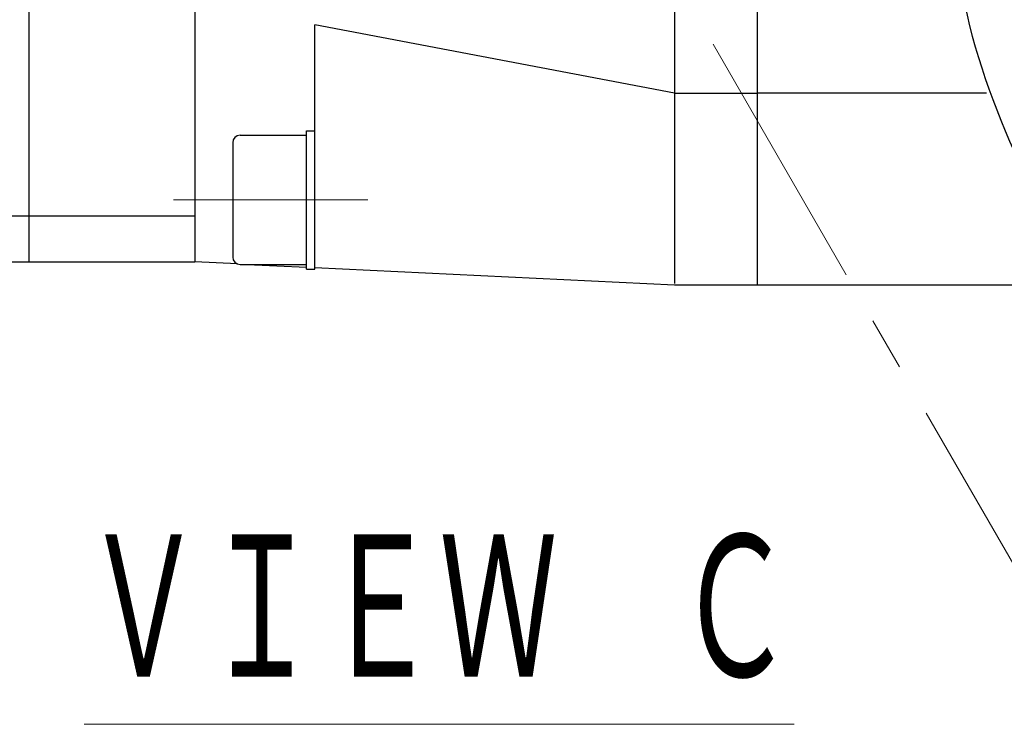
# Model space of a CAD drawing. Header units: millimetres. Extents: x 0 to 1071, y 0 to 742.
# Tile 18 of 130: x 485 to 539, y 152 to 190. Entities that reach past the tile are written whole.
import ezdxf

# ---------------------------------------------------------------- set-up
doc = ezdxf.new("R2010")
doc.units = ezdxf.units.MM
doc.header["$LTSCALE"] = 0.454724
doc.linetypes.add('CENTER', pattern=[50.8, 31.75, -6.35, 6.35, -6.35])
doc.layers.add('NoLayerName_001', color=7, linetype='Continuous')
doc.styles.get("Standard").update_dxf_attribs({"font": 'txt', "bigfont": 'extfont2'})
doc.dimstyles.get("Standard").update_dxf_attribs({"dimtxt": 2.5, "dimasz": 2.5, "dimexe": 1, "dimexo": 1, "dimtad": 1, "dimdec": 3, "dimzin": 0, "dimdsep": 46, "dimtxsty": 'Standard', "dimcen": 2.5, "dimadec": 3, "dimazin": 0, "dimtfac": 0.75, "dimtdec": 3, "dimtmove": 0, "dimatfit": 3, "dimfxl": 1, "dimarcsym": 0})

# ---------------------------------------------------------------- blocks, each defined once
blk = doc.blocks.new('DIM_0002')
at = {"color": 3, "linetype": 'Continuous', "lineweight": 13}
blk.add_arc((59.306, 51.361), 59.306, 300, 210, dxfattribs=at)
blk = doc.blocks.new('_OPEN30')
at = {"color": 0, "linetype": 'ByBlock', "lineweight": -2}
for p, q in [((-1, 0.267949), (0, 0)), ((0, 0), (-1, -0.267949)), ((0, 0), (-1, 0))]:
    blk.add_line(p, q, dxfattribs=at)
blk = doc.blocks.new('*D127')
at = {"layer": 'Defpoints', "color": 0}
for p in [(462.618, 211.397), (462.718, 211.397), (492.641, 201.397), (492.727, 201.447), (439.08, 198.899)]:
    blk.add_point(p, dxfattribs=at)
at = {"layer": 'NoLayerName_001', "color": 0, "linetype": 'Continuous', "lineweight": 13}
for p, q in [((460.118, 211.397), (435.486, 211.397)), ((490.476, 200.147), (445.464, 174.16))]:
    blk.add_line(p, q, dxfattribs=at)
blk.add_arc((509.961, 211.397), 71.975, 182.98553, 207.01447, dxfattribs=at)
at = {"layer": 'NoLayerName_001', "color": 0, "lineweight": 13, "xscale": 3.75, "yscale": 3.75, "zscale": 3.75}
for p, rotation in [((437.986, 211.397), 91.49276286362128), ((447.629, 175.41), 298.5072371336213)]:
    blk.add_blockref('_OPEN30', p, dxfattribs=dict(at, rotation=rotation))
at = {"layer": 'NoLayerName_001', "color": 0, "lineweight": 13, "insert": (447.185, 194.577), "char_height": 8.75, "attachment_point": 5, "rotation": 285}
blk.add_mtext('\\W0.8000;30%%d', dxfattribs=at)

msp = doc.modelspace()

# ---------------------------------------------------------------- linework, layer by layer
at = {"layer": 'NoLayerName_001', "color": 7, "linetype": 'Continuous', "lineweight": 25}
for p, q in [((525.461134, 175.647446), (525.461134, 267.147446)), ((485.961134, 209.947446), (485.961134, 176.89744)), ((494.961134, 197.600224), (494.961134, 176.897446)), ((520.961134, 196.451017), (520.961134, 175.728091)), ((501.461134, 176.511239), (501.461134, 189.746913)), ((520.961134, 186.048637), (501.461134, 189.746913)), ((520.961134, 186.048637), (525.461134, 186.048637)), ((537.884691, 186.040469), (525.461134, 186.040469)), ((497.411134, 183.761239), (501.011134, 183.761239)), ((501.011134, 176.511239), (501.011134, 184.011239)), ((501.011134, 184.011239), (501.461134, 184.011239)), ((497.011134, 183.361239), (497.011134, 177.161239)), ((480.961134, 179.397446), (494.961134, 179.397446)), ((481.461134, 176.897446), (494.961134, 176.897446)), ((497.271599, 176.786366), (494.961134, 176.897446)), ((497.411134, 176.761239), (501.011134, 176.761239)), ((497.794231, 176.761239), (501.011134, 176.60658)), ((501.011134, 176.511239), (501.461134, 176.511239)), ((501.461134, 176.584946), (520.961134, 175.647446)), ((520.961134, 175.647446), (525.461134, 175.647446)), ((542.445224, 175.641035), (525.461134, 175.641035))]:
    msp.add_line(p, q, dxfattribs=at)
at = {"layer": 'NoLayerName_001', "color": 4, "linetype": 'CENTER', "lineweight": 13}
for p, q in [((499.961134, 228.717954), (541.643109, 156.522655)), ((499.961134, 228.717954), (541.643109, 156.522655)), ((493.804654, 180.261239), (504.331426, 180.261239))]:
    msp.add_line(p, q, dxfattribs=at)
at = {"layer": 'NoLayerName_001', "color": 7, "linetype": 'Continuous', "lineweight": 25}
for centre, start, end in [((497.411134, 183.361239), 90, 180), ((497.411134, 177.161239), 180, 270)]:
    msp.add_arc(centre, 0.4, start, end, dxfattribs=at)
msp.add_open_spline([(542.693133, 270.616351), (541.243757, 266.449396), (534.721371, 253.900464), (547.31343, 226.657671), (530.411994, 197.008691), (541.54571, 178.777285), (543.961336, 172.73822)], degree=3, knots=[0, 0, 0, 0, 13.23547539, 40.405227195, 80.94527167, 100.458087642, 100.458087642, 100.458087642, 100.458087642], dxfattribs=at)

# ---------------------------------------------------------------- block references
at = {"layer": 'NoLayerName_001', "color": 3, "linetype": 'Continuous', "lineweight": 13}
msp.add_blockref('DIM_0002', (450.65509, 160.036926), dxfattribs=at)

# ---------------------------------------------------------------- texts
at = {"layer": 'NoLayerName_001', "color": 3, "lineweight": 13, "insert": (488.961135, 153.575604), "char_height": 8.75, "attachment_point": 7}
msp.add_mtext('\\A1;\\W0.6667;\\LＶＩＥＷ\u3000Ｃ\\l', dxfattribs=at)

# ---------------------------------------------------------------- dimensions: what is measured, and where the dimension line sits
at = {"layer": 'NoLayerName_001', "color": 3, "linetype": 'Continuous', "lineweight": 13}
dim = msp.add_angular_dim_2l(base=(439.079507, 198.899102), line1=((492.640626, 201.397446), (492.727228, 201.447446)), line2=((462.618347, 211.397446), (462.718347, 211.397446)), text='\\W0.8000;<>', dimstyle='Standard', override={"dimtxt": 8.75, "dimasz": 3.75, "dimexe": 2.5, "dimexo": 2.5, "dimgap": 2.5, "dimblk": 'OPEN30', "dimclrd": 0, "dimclre": 0, "dimclrt": 0, "dimazin": 2, "dimtp": 0, "dimtm": 0, "dimlwd": 13, "dimlwe": 13}, dxfattribs=at)
dim.commit()
dim.dimension.update_dxf_attribs({"geometry": '*D127', "text_midpoint": (440.438536, 192.768922), "dimtype": 162})

doc.saveas('drawing.dxf')
